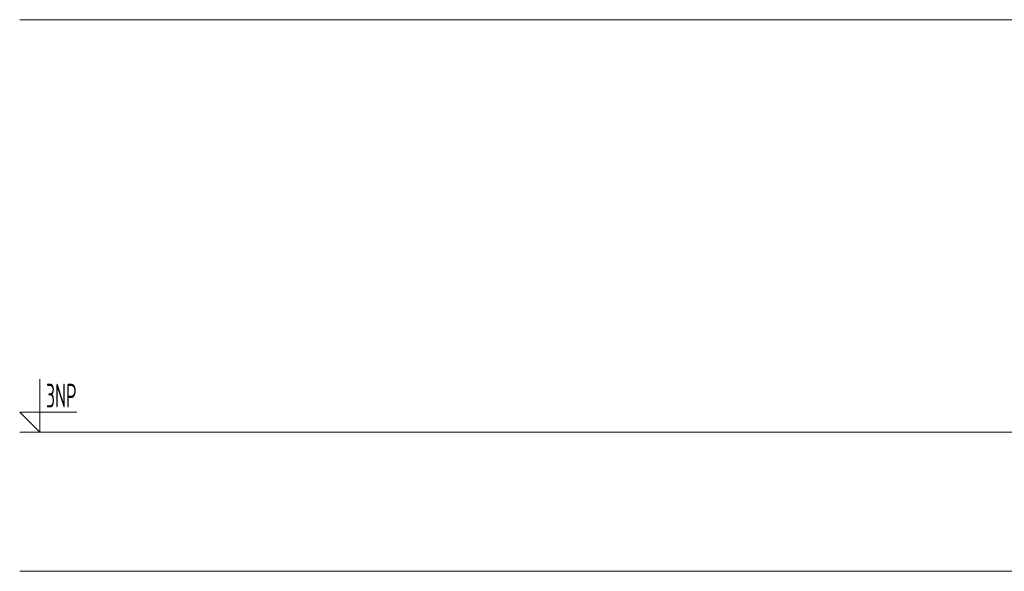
# Model space of a CAD drawing. Header units: millimetres. Extents: x 17747 to 112039, y -74980 to 446921.
# Tile 27 of 256: x 28093 to 33275, y -69410 to -66509. Entities that reach past the tile are written whole.
import ezdxf

# ---------------------------------------------------------------- set-up
doc = ezdxf.new("R2010")
doc.units = ezdxf.units.MM
doc.linetypes.add('phl_thick', pattern=[0])
doc.layers.add('UT_KOTY - DIMENZE', color=7, linetype='Continuous', lineweight=5)
doc.layers.add('VZT_50 POPIS - OBECNE', color=7, linetype='Continuous', lineweight=5)
doc.styles.add('ISOCP 2.5', font='isocp.shx', dxfattribs={"width": 0.6, "height": 2.5})

msp = doc.modelspace()

# ---------------------------------------------------------------- linework, layer by layer
at = {"layer": 'VZT_50 POPIS - OBECNE', "linetype": 'phl_thick'}
for p, q in [((28093.1, -66509.4), (56168, -66509.4)), ((28199.1, -68399.4), (28199.1, -68679.4)), ((28199.1, -68679.4), (28093.1, -68573.4)), ((28093.1, -68573.4), (28393.1, -68573.4)), ((28093.1, -68679.4), (56168, -68679.4)), ((28093.1, -69410.3), (56168, -69410.3))]:
    msp.add_line(p, q, dxfattribs=at)

# ---------------------------------------------------------------- texts
at = {"layer": 'UT_KOTY - DIMENZE', "linetype": 'phl_thick', "style": 'ISOCP 2.5', "width": 0.6}
msp.add_text('3NP', height=125, dxfattribs=at).set_placement((28231.8, -68548.9))

doc.saveas('drawing.dxf')
